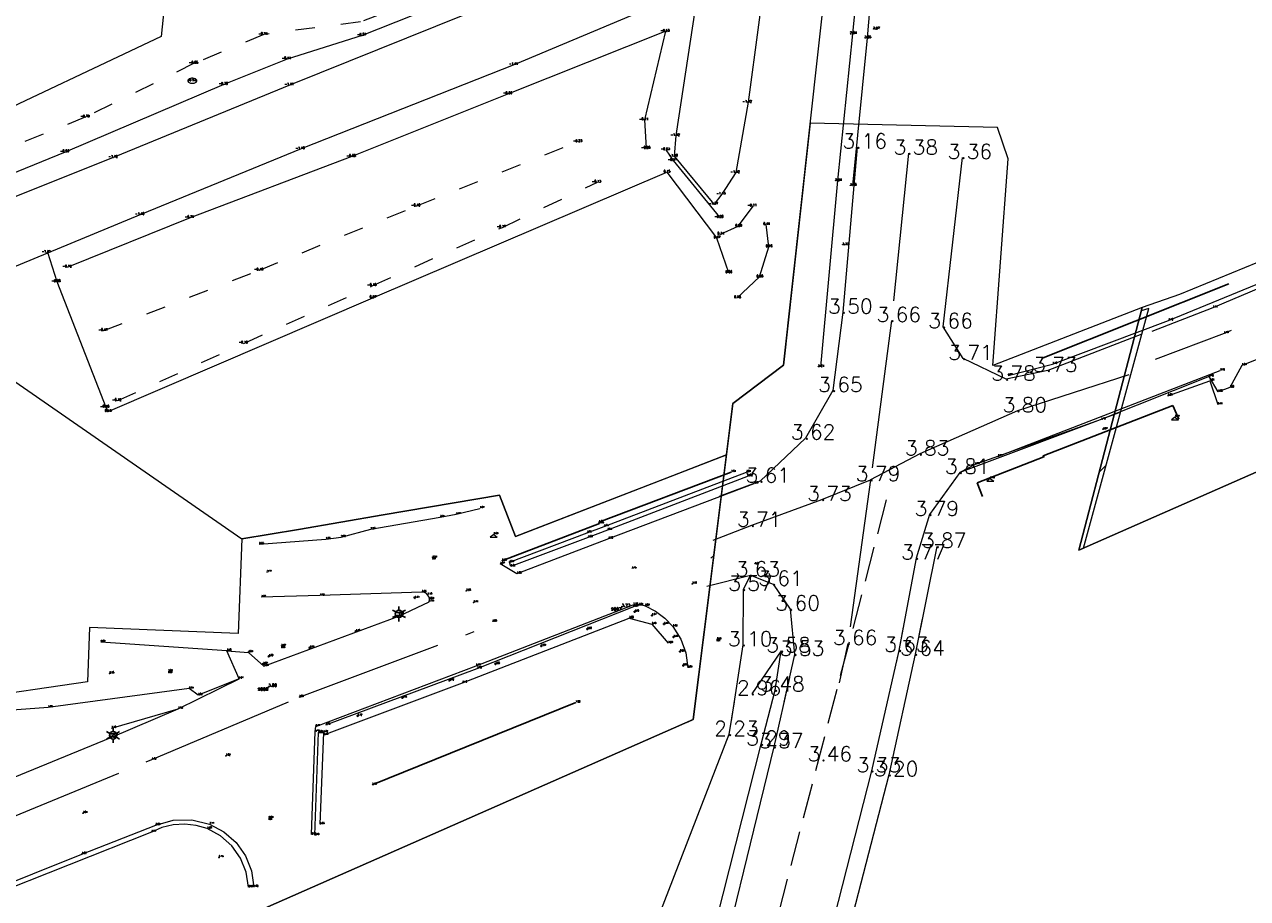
# Model space of a CAD drawing. Header units: metres. Extents: x 102665 to 103901, y 415762 to 419767.
# Tile 87 of 93: x 103577 to 103659, y 419580 to 419639. Entities that reach past the tile are written whole.
import ezdxf
from ezdxf.enums import TextEntityAlignment as Align

# ---------------------------------------------------------------- set-up
doc = ezdxf.new("R2010")
doc.units = ezdxf.units.M
doc.header["$MEASUREMENT"] = 0
for name, pattern in [('AM-AS', [16, 10, -2, 2, -2]), ('DGN Style 3', [3.301552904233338, 2.358252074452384, -0.9433008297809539]), ('DGN Style 5', [3.09989794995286, 1.32852769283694, -1.77137025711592])]:
    doc.linetypes.add(name, pattern=pattern)
for name, color, linetype, lineweight in [('00-Aslijn', 5, 'DGN Style 3', 0), ('B-BH-OG-TOPOGRAFIE_BEBOUWING-G', 7, 'Continuous', 30), ('B-WE-AM-AS-G', 10, 'AM-AS', 13), ('B-WE-GW-TALUD-G', 90, 'Continuous', 13), ('B-WE-IE-MEUBILAIR_WEGMEUBILAIR-S', 4, 'Continuous', 30), ('DTM 15-11-2017_terristrisch', 3, 'Continuous', 0), ('DTM-Dorpel', 20, 'Continuous', 0), ('DTM-Grondslag', 135, 'Continuous', 0), ('DTM-Hoogtecijfer', 7, 'Continuous', 0), ('DTM-Kant-asfalt', 137, 'Continuous', 0), ('DTM-Keermuur', 165, 'Continuous', 0), ('DTM-Lijngoot', 4, 'Continuous', 0), ('DTM-Meetpunt', 40, 'Continuous', 0), ('DTM-Rijweggrens', 253, 'Continuous', 0), ('DTM-Vangrail', 11, 'Continuous', 0), ('DTM-Voetpadgrens', 30, 'Continuous', 0), ('DTM_13-02-2012_terrestrisch', 95, 'Continuous', 0), ('DTM_27-12-2009_terrestrisch', 97, 'Continuous', 0), ('DTM_beschoeiing', 32, 'Continuous', 0), ('DTM_brandkraan', 5, 'Continuous', 0), ('DTM_hekwerk', 30, 'Continuous', 0), ('DTM_hoogtelijn', 251, 'DGN Style 5', 0), ('DTM_kant verharding', 9, 'Continuous', 0), ('DTM_talud', 94, 'Continuous', 0), ('DTM_water', 5, 'Continuous', 0), ('Hoogtecijfer', 7, 'Continuous', 0), ('Hoogtelijn', 7, 'Continuous', 0), ('meetpunt', 7, 'Continuous', 0), ('mp', 7, 'Continuous', 0)]:
    doc.layers.add(name, color=color, linetype=linetype, lineweight=lineweight)
doc.styles.add('NLCS-ISO', font='arial.ttf')
doc.styles.get("Standard").update_dxf_attribs({"font": 'txt.shx'})

# ---------------------------------------------------------------- blocks, each defined once
blk = doc.blocks.new('dorpelhoogte')
at = {"layer": 'DTM-Dorpel', "color": 0, "flags": 128}
for points in [[(0, 0), (-0.4905382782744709, -0.371556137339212)], [(0, 0), (0.4905382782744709, -0.371556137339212)], [(-0.4905382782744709, -0.371556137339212), (0.4905382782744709, -0.371556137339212)]]:
    blk.add_lwpolyline(points, dxfattribs=at)
blk = doc.blocks.new('MP')
at = {"layer": 'mp', "color": 0, "linetype": 'ByBlock', "lineweight": -2, "elevation": -0.036, "flags": 128}
blk.add_lwpolyline([(-0.005000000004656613, -0.008660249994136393), (-0.01000000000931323, 0), (-0.005000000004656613, 0.008660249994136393), (0.005000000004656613, 0.008660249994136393), (0.01000000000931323, 0), (0.005000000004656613, -0.008660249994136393), (-0.005000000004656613, -0.008660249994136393)], close=True, dxfattribs=at)
blk = doc.blocks.new('SIE-WEG_PAAL_ALGEMEEN_TYPE_01-SO')
h = blk.add_hatch(color=256)
edge = h.paths.add_edge_path()
edge.add_arc((2.273736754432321e-16, 0), 0.1875, 0, 360)
at = {"ltscale": 0.5}
blk.add_circle((2.273736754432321e-16, 0), 0.1875, dxfattribs=at)
blk = doc.blocks.new('SIE-WEG_BRIEVENBUS')
at = {"flags": 128}
for points in [[(-0.3656391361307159, 0.2407662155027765), (-2.842170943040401e-14, -0.2407662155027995), (0.3656391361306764, 0.2407662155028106)], [(-0.3656391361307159, 0.2407662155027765), (0.3656391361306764, 0.2407662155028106)]]:
    blk.add_lwpolyline(points, dxfattribs=at)
blk = doc.blocks.new('B-SIE-WEG_LICHTMAST-SO_1')
at = {"ltscale": 0.1}
for p, q in [((-1.096064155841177, 0.6328125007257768), (-2.192125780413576, 1.265625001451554)), ((8.349587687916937e-10, 1.265625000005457), (1.669846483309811e-09, 2.53125000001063)), ((1.096064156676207, 0.6328124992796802), (2.192125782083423, 1.26562499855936)), ((-1.096064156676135, -0.6328124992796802), (-2.192125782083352, -1.26562499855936)), ((-8.349587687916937e-10, -1.265625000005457), (-1.669775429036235e-09, -2.53125000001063)), ((1.096064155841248, -0.6328125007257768), (2.192125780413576, -1.265625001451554))]:
    blk.add_line(p, q, dxfattribs=at)
at = {"flags": 128}
for points in [[(-1.162672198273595, 0.4999999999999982), (1.162672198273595, 0.4999999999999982)], [(-1.162672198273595, -0.4999999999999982), (1.162672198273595, -0.4999999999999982)]]:
    blk.add_lwpolyline(points, dxfattribs=at)
at = {"ltscale": 0.1}
blk.add_circle((0, 0), 1.265625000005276, dxfattribs=at)
at = {"style": 'NLCS-ISO'}
blk.add_attdef('TYPE', text='', height=1.8, dxfattribs=at).set_placement((1.669846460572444e-09, 2.53125000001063), align=Align.BOTTOM_CENTER)
blk = doc.blocks.new('156_1')
at = {"color": 0, "linetype": 'ByBlock', "lineweight": -2, "flags": 128}
blk.add_lwpolyline([(-0.212, 0.1239999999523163), (-0.2655879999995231, 0.08863799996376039), (-0.2960170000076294, 0.03210199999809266), (-0.2960170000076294, -0.03210199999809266), (-0.2655879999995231, -0.08863800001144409), (-0.212, -0.124), (-0.1302929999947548, -0.1564199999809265), (-0.04395199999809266, -0.1729230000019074), (0.04395199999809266, -0.1729230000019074), (0.1302930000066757, -0.1564199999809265), (0.212, -0.124), (0.2655879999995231, -0.08863800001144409), (0.2960169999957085, -0.03210199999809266), (0.2960169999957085, 0.03210199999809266), (0.2655879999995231, 0.08863799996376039), (0.212, 0.1239999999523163), (0.1302930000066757, 0.1564199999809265), (0.04395199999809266, 0.1729230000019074), (-0.04395199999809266, 0.1729230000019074), (-0.1302929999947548, 0.1564199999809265), (-0.212, 0.1239999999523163)], close=True, dxfattribs=at)

msp = doc.modelspace()

# ---------------------------------------------------------------- hatches: boundary and pattern name
at = {"layer": 'DTM 15-11-2017_terristrisch'}
h = msp.add_hatch(dxfattribs=at)
h.set_pattern_fill('HATCH', color=256, style=0, pattern_type=2)
h.set_pattern_definition([(45, (103813.586581, 419687.942097), (-7.071067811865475, 7.071067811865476), [])])
h.paths.add_polyline_path([(103652.4751945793, 419619.3724752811), (103651.9664295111, 419619.2026855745), (103647.7619839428, 419603.0956102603), (103648.0650897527, 419603.2288851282)])
h = msp.add_hatch(dxfattribs=at)
h.set_pattern_fill('HATCH', color=256, style=0, pattern_type=2)
h.set_pattern_definition([(45, (104113.320568, 419725.221908), (-7.071067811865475, 7.071067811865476), [])])
h.paths.add_polyline_path([(103623.8911552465, 419609.4700903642), (103621.4232877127, 419591.5242972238), (103621.7423701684, 419591.6646972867), (103623.9921561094, 419609.5092527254)])

# ---------------------------------------------------------------- linework, layer by layer
at = {"layer": '00-Aslijn'}
msp.add_lwpolyline([(103634.7703648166, 419606.4742388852), (103594.1453089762, 419450.9051398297), (103588.1291944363, 419428.1103429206), (103562.8108334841, 419332.180172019), (103544.92261218, 419263.6619503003), (103518.8188756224, 419163.67539609), (103489.8728155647, 419052.8017364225), (103450.5540197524, 418902.7044085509), (103348.6917157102, 418513.8506979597), (103321.301230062, 418409.2890342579), (103298.4577879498, 418322.3754979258)], dxfattribs=at)
at = {"layer": 'B-BH-OG-TOPOGRAFIE_BEBOUWING-G'}
for p, q in [((103654.4997111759, 419611.9221947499), (103654.105, 419612.841)), ((103641.2566901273, 419606.6917016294), (103640.895, 419607.624))]:
    msp.add_line(p, q, dxfattribs=at)
at = {"layer": 'B-BH-OG-TOPOGRAFIE_BEBOUWING-G', "flags": 128}
for points in [[(103645.233, 419616), (103657.869, 419621.034)], [(103654.105, 419612.841), (103645.36, 419609.451), (103645.39845085, 419609.3711377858), (103640.895, 419607.624)], [(103624.322, 419608.341), (103615.396, 419604.964), (103615.43, 419604.892), (103608.857, 419602.362)], [(103613.838, 419592.822), (103600.098, 419587.27)]]:
    msp.add_lwpolyline(points, dxfattribs=at)
at = {"layer": 'B-WE-AM-AS-G'}
for points in [[(103693.932, 419633.167, 3.774), (103681.093, 419627.615, 3.746), (103669.156, 419622.361, 3.747), (103657.547, 419617.69, 3.777), (103652.8980218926, 419615.9263903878, 3.778268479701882)], [(103636.269, 419629.835, 3.379), (103635.123, 419618.556, 3.658), (103633.715, 419607.833, 3.795), (103632.177, 419596.788, 3.661), (103631.6030903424, 419594.1558156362, 3.592749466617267)], [(103623.1071244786, 419603.7687900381, 3.724512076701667), (103625.696, 419604.759, 3.714), (103630.436, 419606.495, 3.731), (103633.715, 419607.833, 3.795)], [(103399.973, 419513.298, 3.943), (103413.075, 419518.615, 3.953), (103426.309, 419524.093, 3.948), (103440.766, 419530.267, 3.959), (103458.708, 419537.836, 3.92), (103468.132, 419541.89, 3.916), (103479.725, 419546.691, 3.961), (103491.481, 419551.401, 3.996), (103499.187, 419554.523, 3.994), (103510.852, 419559.115, 3.952), (103524.554, 419564.654, 3.929), (103538.08, 419570.136, 3.889), (103551.907, 419575.833, 3.837), (103565.013, 419580.962, 3.816), (103570.711, 419583.0410000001, 3.838), (103573.763, 419584.252, 3.838), (103585.251, 419588.973, 3.824), (103595.175, 419593.178, 3.852), (103606.979, 419597.6000000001, 3.79)]]:
    msp.add_polyline3d(points, dxfattribs=at)
at = {"layer": 'B-WE-GW-TALUD-G', "extrusion": (-0.007195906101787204, -0.002079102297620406, 0.9999719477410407), "elevation": -1614.047119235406, "flags": 128}
msp.add_lwpolyline([(103579.8817427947, 419588.6441027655), (103584.3708784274, 419589.941105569)], dxfattribs=at)
at = {"layer": 'B-WE-GW-TALUD-G'}
msp.add_polyline3d([(103596.836, 419590.631, 3.453), (103606.201, 419594.156, 3.456), (103617.439, 419598.498, 3.5), (103618.954, 419598.095, 3.429), (103620.068, 419596.821, 3.23)], dxfattribs=at)
at = {"layer": 'DTM 15-11-2017_terristrisch', "flags": 128}
for points in [[(103672.0697082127, 419627.5042498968), (103654.5363619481, 419620.3065246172), (103652.0288432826, 419619.4417904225), (103647.7619839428, 419603.0956102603), (103781.8674046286, 419662.0614289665)], [(103621.4232877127, 419591.5242972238), (103621.7423701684, 419591.6646972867), (103623.9921561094, 419609.5092527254)], [(103623.9921561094, 419609.5092527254), (103623.8911552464, 419609.4700903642)]]:
    msp.add_lwpolyline(points, dxfattribs=at)
at = {"layer": 'DTM 15-11-2017_terristrisch'}
for points in [[(103226.1781359, 419381.6743332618, 0), (103234.990889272, 419376.2029653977, 0), (103248.1919563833, 419377.5040295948, 0), (103297.8253126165, 419395.9166649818, 0), (103330.0346066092, 419407.8654436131, 0), (103335.4570462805, 419400.9806051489, 0), (103345.4622719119, 419403.0168862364, 0), (103407.3761420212, 419428.3365870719, 0), (103392.1334040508, 419455.4658353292, 0), (103389.0204466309, 419461.0063225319, 0), (103417.2070605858, 419472.0406646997, 0), (103542.280515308, 419523.2362620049, 0), (103581.8801701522, 419539.4453607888, 0), (103586.4090883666, 419538.8536236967, 0), (103589.8089062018, 419537.4067836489, 0), (103593.0387331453, 419534.5982117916, 0), (103595.5083512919, 419532.4506973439, 0), (103598.7334280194, 419530.9385575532, 0), (103601.6232731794, 419530.5981246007, 0), (103611.227758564, 419536.5557012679, 0), (103611.227758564, 419539.7047060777, 0), (103590.4198109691, 419577.8823999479, 0), (103621.7423701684, 419591.6646972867, 0), (103623.9921561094, 419609.5092527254, 0)], [(103623.9921561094, 419609.5092527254, 0), (103619.9606698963, 419607.9460728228, 0), (103609.7756352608, 419603.9968985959, 0), (103608.6926058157, 419606.7900628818, 0), (103600.8389712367, 419605.4558969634, 0), (103595.128443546, 419604.4857994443, 0), (103591.3107995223, 419603.8372627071, 0), (103591.0584238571, 419597.4678809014, 0), (103581.0535372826, 419597.8643071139, 0), (103580.9087942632, 419594.2113259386, 0), (103572.9118961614, 419593.0483316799, 0), (103573.6244123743, 419588.1489785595, 0), (103558.7753321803, 419581.5868356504, 0), (103555.5212208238, 419583.9698663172, 0), (103553.6756054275, 419583.1431005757, 0), (103542.4987042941, 419583.8057290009, 0), (103543.6643561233, 419580.304132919, 0), (103541.5182211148, 419576.8359722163, 0), (103542.1010470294, 419575.3283405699, 0), (103532.6350000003, 419570.91025, 3.671)]]:
    msp.add_polyline3d(points, dxfattribs=at)
msp.add_3dface([(103652.4751945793, 419619.3724752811), (103651.9664295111, 419619.2026855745), (103647.7619839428, 419603.0956102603), (103648.0650897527, 419603.2288851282)], dxfattribs=at)
at = {"layer": 'DTM-Kant-asfalt', "extrusion": (0.03370892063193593, 0.01747748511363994, 0.9992788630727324), "elevation": 10831.09315594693, "flags": 128}
msp.add_lwpolyline([(324810.1402922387, -284945.7188876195), (324810.1402922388, -284944.5600912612)], dxfattribs=at)
at = {"layer": 'DTM-Kant-asfalt'}
for points in [[(103728.343, 419645.359, 3.7), (103725.805, 419644.328, 3.704), (103720.822, 419642.256, 3.68), (103720.845, 419642.05, 3.589), (103717.792, 419640.7800000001, 3.708), (103717.689, 419640.9810000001, 3.715), (103710.563, 419637.89, 3.663), (103706.266, 419636.0300000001, 3.717), (103699.712, 419633.103, 3.729), (103689.226, 419628.632, 3.712), (103683.997, 419626.305, 3.713), (103681.456, 419624.912, 3.708), (103678.188, 419623.122, 3.66), (103677.098, 419623.086, 3.688), (103672.125, 419620.97, 3.677), (103667.55, 419619.022, 3.696), (103658.753, 419615.531, 3.694), (103657.932, 419614.039, 3.657), (103657.15, 419613.752, 3.645), (103656.543, 419614.788, 3.718), (103649.257, 419611.879, 3.763), (103640.764, 419608.859, 3.77)], [(103632.819, 419630.241, 3.163), (103631.849, 419619.116, 3.499), (103631.177, 419613.836, 3.648), (103629.336, 419610.6390000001, 3.618), (103626.279, 419607.7260000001, 3.611), (103623.5090306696, 419606.6913639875, 3.62277395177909)], [(103652.0004462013, 419617.6346156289, 3.735542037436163), (103645.667, 419615.184, 3.727), (103642.856, 419614.6010000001, 3.778), (103639.955, 419615.9920000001, 3.713), (103638.612, 419618.138, 3.659), (103639.913, 419629.54, 3.36)], [(103660.0200223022, 419620.7823990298, 3.723), (103656.802, 419619.415, 3.742), (103652.6882460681, 419617.8267658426, 3.737985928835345)], [(103650.462, 419612.346, 3.784), (103639.736, 419608.326, 3.814), (103637.68, 419605.484, 3.792), (103636.788, 419602.554, 3.771), (103635.63, 419596.335, 3.626), (103635.4405817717, 419595.508216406, 3.59587222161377)], [(103625.835, 419607.56, 3.551), (103616.049, 419603.8560000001, 3.657), (103609.863, 419601.49, 3.681), (103608.734, 419602.157, 3.665)], [(103592.494, 419603.4810000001, 0.8500000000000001), (103596.979, 419603.821, 1.726), (103598.01, 419603.97, 1.915), (103600.026, 419604.49, 2.247), (103604.687, 419605.316, 3.314), (103605.772, 419605.502, 3.474), (103607.364, 419605.896, 3.57)], [(103622.6780999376, 419600.6490173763, 3.658884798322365), (103625.607, 419601.406, 3.627), (103627.143, 419600.783, 3.609), (103628.298, 419599.116, 3.602), (103628.589, 419596.064, 3.529), (103627.8658864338, 419592.8387579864, 3.448654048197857)], [(103569.865, 419585.29, 3.727), (103582.431, 419590.444, 3.8), (103587.026, 419592.39, 3.731), (103591.126, 419594.421, 3.671), (103590.305, 419596.3, 3.48), (103591.756, 419596.199, 3.589), (103592.81, 419595.269, 3.691), (103601.904, 419598.648, 3.667), (103603.956, 419599.607, 3.587), (103603.961, 419599.786, 3.536), (103603.9441380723, 419599.8921834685, 3.515666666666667), (103603.9045006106, 419599.9921240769, 3.495333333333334), (103603.844, 419600.081, 3.475), (103603.7640314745, 419600.1556606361, 3.44525), (103603.6694773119, 419600.2106941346, 3.4155), (103603.5650613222, 419600.2433510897, 3.38575), (103603.456, 419600.252, 3.356), (103596.579, 419600.023, 1.915), (103592.63, 419599.923, 1.266)], [(103596.025, 419583.922, 2.378), (103596.258, 419590.858, 3.718), (103596.296, 419591.212, 3.769), (103607.107, 419595.295, 3.75), (103617.714, 419599.4, 3.696), (103617.7409530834, 419599.2785866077, 3.653011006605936)], [(103635.9192464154, 419597.8883881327, 3.662218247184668), (103635.63, 419596.335, 3.626), (103633.769, 419588.212, 3.33), (103628.982, 419569.461, 2.911), (103624.361, 419552.365, 2.447), (103619.906, 419535.656, 1.986), (103614.767, 419516.374, 1.457), (103609.401, 419495.7530000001, 1.057), (103609.792, 419492.932, 0.9680000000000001), (103606.892, 419480.352, 0.73), (103604.785, 419478.12, 0.768), (103601.895, 419467.487, 0.605), (103602.149, 419464.57, 0.563), (103603.053, 419461.569, 0.454), (103605.396, 419458.308, 0.235), (103607.382, 419456.55, 0.067), (103605.734, 419454.1280000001, 0.036), (103602.64, 419455.938, 0.174), (103600.332, 419455.901, 0.306), (103598.579, 419454.2420000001, 0.428), (103597.135, 419448.792, 0.431), (103591.785, 419428.473, 0.367), (103586.735, 419409.429, 0.432)], [(103628.2411087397, 419594.5123301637, 3.490345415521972), (103627.194, 419589.842, 3.374), (103622.638, 419571.154, 2.912), (103618.087, 419554.046, 2.462000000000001), (103613.707, 419537.365, 1.973), (103608.677, 419518.398, 1.461), (103603.051, 419497.375, 1.048), (103601.579, 419495.4270000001, 1.025), (103598.089, 419481.796, 0.794), (103598.271, 419479.335, 0.779), (103595.503, 419468.931, 0.636), (103590.702, 419450.577, 0.4050000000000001), (103585.022, 419429.086, 0.383), (103580.3, 419411.043, 0.476)]]:
    msp.add_polyline3d(points, dxfattribs=at)
at = {"layer": 'DTM-Keermuur'}
for points in [[(103596.231, 419583.877, 2.434), (103596.485, 419590.799, 3.823), (103596.824, 419590.809, 3.815), (103596.586, 419584.614, 2.576)], [(103573.903, 419579.96, 3.596), (103580.537, 419582.609, 3.655), (103585.507, 419584.554, 3.633), (103586.6969096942, 419584.9009232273, 3.457333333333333), (103587.9361112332, 419584.9258300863, 3.281666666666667), (103589.139, 419584.627, 3.106), (103590.1052480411, 419584.1094097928, 2.8572), (103590.9258967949, 419583.3827251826, 2.6084), (103591.5566061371, 419582.4862093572, 2.3596), (103591.9632984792, 419581.4683015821, 2.110800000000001), (103592.124, 419580.384, 1.862)], [(103591.777, 419580.375, 2.025), (103591.619462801, 419581.3837328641, 2.2754), (103591.2351659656, 419582.3296059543, 2.5258), (103590.6445237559, 419583.1623734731, 2.776200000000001), (103589.878911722, 419583.8377979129, 3.0266), (103588.979, 419584.32, 3.277), (103588.23408927, 419584.5411450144, 3.3762), (103587.4619962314, 419584.6287204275, 3.4754), (103586.6864793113, 419584.5800314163, 3.5746), (103585.9314022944, 419584.3965762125, 3.6738), (103585.22, 419584.084, 3.773), (103574.092, 419579.684, 3.818)]]:
    msp.add_polyline3d(points, dxfattribs=at)
at = {"layer": 'DTM-Lijngoot'}
msp.add_polyline3d([(103625.342, 419608.336, 3.512), (103625.455, 419608.069, 3.515), (103615.968, 419604.436, 3.542), (103614.676, 419603.945, 3.6), (103609.462, 419601.994, 3.616), (103609.356, 419602.268, 3.588), (103614.6, 419604.261, 3.584), (103615.758, 419604.69, 3.543)], close=True, dxfattribs=at)
at = {"layer": 'DTM-Rijweggrens'}
msp.add_polyline3d([(103596.974, 419591.312, 3.727), (103607.184, 419595.11, 3.764), (103617.742, 419599.279, 3.653), (103617.8457030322, 419599.3320671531, 3.648666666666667), (103617.9557386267, 419599.3703112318, 3.644333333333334), (103618.07, 419599.393, 3.64), (103618.2177826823, 419599.3987416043, 3.632), (103618.3642897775, 419599.3785337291, 3.624), (103618.505, 419599.333, 3.616), (103619.2077685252, 419598.9782045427, 3.531666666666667), (103619.8396231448, 419598.5086056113, 3.447333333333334), (103620.382, 419597.938, 3.363), (103620.9168681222, 419597.094876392, 3.205666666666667), (103621.2568914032, 419596.1560870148, 3.048333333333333), (103621.386, 419595.1660000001, 2.891)], dxfattribs=at)
at = {"layer": 'DTM-Vangrail', "extrusion": (0.003598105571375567, 0.001387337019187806, 0.9999925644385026), "elevation": 958.8215538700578, "flags": 128}
msp.add_lwpolyline([(103641.6125506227, 419608.4746026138), (103656.6136766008, 419614.2586081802)], dxfattribs=at)
at = {"layer": 'DTM-Vangrail'}
msp.add_polyline3d([(103642.985, 419614.862, 3.769), (103645.989, 419615.619, 3.755), (103653.812, 419618.558, 3.764), (103661.839, 419621.853, 3.739), (103672.936, 419626.7150000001, 3.629)], dxfattribs=at)
at = {"layer": 'DTM-Voetpadgrens', "extrusion": (0.04358273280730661, -0.1025867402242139, 0.9937688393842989), "elevation": -38525.64384082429, "flags": 128}
msp.add_lwpolyline([(259476.1822973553, 343522.1542174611), (259479.1748238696, 343521.9747820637), (259479.0391224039, 343520.279117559)], dxfattribs=at)
at = {"layer": 'DTM-Voetpadgrens', "extrusion": (-0.168838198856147, 0.01174060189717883, 0.9855738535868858), "elevation": -12560.25760231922, "flags": 128}
msp.add_lwpolyline([(-425771.5576049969, 73163.01619924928), (-425771.5576049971, 73154.3719727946)], dxfattribs=at)
at = {"layer": 'DTM-Voetpadgrens'}
msp.add_polyline3d([(103591.126, 419594.421, 3.671), (103588.362, 419593.31, 3.561), (103587.754, 419593.7530000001, 3.334), (103578.253, 419592.487, 1.731), (103573.686, 419592.149, 0.916)], dxfattribs=at)
at = {"layer": 'DTM_13-02-2012_terrestrisch', "flags": 128}
msp.add_lwpolyline([(103643.1199676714, 419753.6030078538), (103642.8477166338, 419766.8812228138), (103641.3724385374, 419766.9693706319), (103639.5268231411, 419765.0240394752), (103630.3663955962, 419765.314102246), (103627.8395156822, 419755.2413685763), (103586.04300517, 419756.8797021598), (103584.353917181, 419746.0821134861), (103596.7632522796, 419742.5926757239), (103585.8758668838, 419637.6921179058), (103559.9947536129, 419625.4790857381), (103572.6099370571, 419616.7847472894), (103582.5364027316, 419609.9434633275), (103591.3107995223, 419603.8372627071), (103595.128443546, 419604.4857994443), (103600.8389712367, 419605.4558969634), (103608.6926058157, 419606.7900628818), (103609.7756352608, 419603.9968985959), (103623.9921561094, 419609.5092527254), (103624.4292827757, 419612.9763963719), (103627.8428580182, 419615.5498080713), (103643.1199676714, 419753.6030078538)], close=True, dxfattribs=at)
at = {"layer": 'DTM_27-12-2009_terrestrisch'}
msp.add_polyline3d([(103781.8674046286, 419662.0614289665, 0), (103647.7619839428, 419603.0956102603, 0), (103652.0288432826, 419619.4417904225, 0), (103641.9488110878, 419615.5205477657, 0), (103642.9870553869, 419629.4558635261, 0), (103642.2766083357, 419631.5648387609, 0), (103629.6475763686, 419631.8583342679, 0), (103627.8428580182, 419615.5498080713, 0), (103624.4292827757, 419612.9763963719, 0), (103621.7423701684, 419591.6646972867, 0), (103590.4198109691, 419577.8823999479, 0), (103611.227758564, 419539.7047060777, 0), (103611.227758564, 419536.5557012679, 0), (103601.6232731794, 419530.5981246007, 0), (103598.7334280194, 419530.9385575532, 0), (103595.5083512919, 419532.4506973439, 0), (103593.0387331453, 419534.5982117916, 0), (103589.8089062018, 419537.4067836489, 0), (103586.4090883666, 419538.8536236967, 0), (103581.8801701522, 419539.4453607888, 0), (103542.280515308, 419523.2362620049, 0), (103417.2070605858, 419472.0406646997, 0), (103389.0204466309, 419461.0063225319, 0)], dxfattribs=at)
at = {"layer": 'DTM_beschoeiing', "extrusion": (0.7673803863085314, 0.626025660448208, 0.1386333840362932), "elevation": 342214.9955977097, "flags": 128}
msp.add_lwpolyline([(259648.6123097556, -47905.21058967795), (259653.5635952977, -47905.18130691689), (259654.4379078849, -47905.64377259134)], dxfattribs=at)
at = {"layer": 'DTM_hekwerk'}
msp.add_polyline3d([(103578.215708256, 419623.1554272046, -1.413), (103578.831708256, 419621.1774272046, -0.675), (103582.144708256, 419612.7184272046, -0.176), (103582.306708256, 419612.4334272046, 0.133), (103600.149708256, 419620.0964272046, 0.068), (103619.983708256, 419628.5494272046, 0.151), (103623.3347082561, 419624.1254272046, 0.4699999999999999), (103624.127708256, 419621.7874272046, 0.656)], dxfattribs=at)
at = {"layer": 'DTM_hoogtelijn'}
for points in [[(103630.179708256, 419742.5584272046, -0.929), (103629.981708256, 419736.3684272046, -0.93), (103628.639708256, 419722.4884272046, -0.919), (103627.232708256, 419708.7774272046, -0.9650000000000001), (103625.6227082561, 419691.7894272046, -0.9390000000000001), (103623.882708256, 419673.5134272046, -0.892), (103622.524708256, 419659.7674272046, -0.887), (103621.128708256, 419649.2874272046, -0.731), (103620.396708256, 419646.9614272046, -0.621), (103609.500708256, 419642.4094272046, -0.761), (103599.317708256, 419638.6854272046, -0.752), (103592.788708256, 419637.8304272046, -0.742), (103588.107708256, 419635.8874272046, -0.8510000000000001), (103580.789708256, 419632.2724272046, -0.7869999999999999), (103570.1227082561, 419627.9754272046, -0.806), (103562.619708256, 419625.3124272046, -0.7080000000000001)], [(103582.014708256, 419617.8874272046, -0.475), (103592.505708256, 419621.9584272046, -0.453), (103603.108708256, 419626.2804272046, -0.399), (103614.007708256, 419630.6124272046, -0.231)], [(103582.9597082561, 419613.1684272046, -0.12), (103591.498708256, 419617.0414272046, -0.096), (103600.160708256, 419620.9154272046, -0.149), (103608.883708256, 419624.8354272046, -0.168), (103615.304708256, 419627.8804272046, -0.126)]]:
    msp.add_polyline3d(points, dxfattribs=at)
at = {"layer": 'DTM_kant verharding'}
msp.add_polyline3d([(103632.527708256, 419627.6634272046, 3.183), (103633.4977082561, 419637.6014272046, 3.05), (103634.429708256, 419648.4564272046, 2.827), (103635.288708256, 419658.9374272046, 2.571), (103636.028708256, 419670.7394272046, 2.24), (103636.760708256, 419682.8334272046, 1.925), (103637.487708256, 419695.3834272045, 1.608), (103638.305708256, 419709.3804272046, 1.251), (103639.106708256, 419724.6364272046, 0.901), (103639.903708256, 419738.7544272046, 0.622), (103640.711708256, 419754.1494272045, 0.353)], dxfattribs=at)
at = {"layer": 'DTM_talud', "extrusion": (-0.1176066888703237, 0.3610248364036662, 0.9251106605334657), "elevation": 139308.3135198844, "flags": 128}
msp.add_lwpolyline([(-228501.1054632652, -339415.531434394), (-228502.4169567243, -339415.6710191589), (-228503.8206225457, -339416.7376574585)], dxfattribs=at)
at = {"layer": 'DTM_talud', "extrusion": (-0.7657179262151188, 0.1339009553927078, 0.6290839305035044), "elevation": -23169.88999576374, "flags": 128}
msp.add_lwpolyline([(-431183.490602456, 18755.9144461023), (-431176.0944012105, 18755.62242361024), (-431175.9604443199, 18755.61328476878)], dxfattribs=at)
at = {"layer": 'DTM_talud'}
for points in [[(103566.023708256, 419624.4574272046, -0.481), (103579.416708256, 419629.9254272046, -0.556), (103590.117708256, 419634.4764272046, -0.358), (103594.390708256, 419636.1884272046, -0.411), (103599.448708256, 419637.7784272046, -0.5740000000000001), (103611.877708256, 419642.7204272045, -0.756), (103621.202708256, 419645.9954272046, -0.562), (103622.359708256, 419648.1244272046, -0.998), (103623.616708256, 419661.3374272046, -0.9850000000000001), (103625.390708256, 419677.3674272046, -1.081), (103626.956708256, 419693.0794272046, -1.027), (103628.121708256, 419705.0794272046, -1.07), (103629.339708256, 419717.5814272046, -1.052), (103629.903708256, 419725.2564272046, -0.997), (103630.996708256, 419735.9144272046, -1.058), (103631.685708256, 419745.2314272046, -0.9730000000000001), (103631.848708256, 419751.2934272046, -0.6490000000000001), (103632.1907082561, 419753.6834272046, -0.6599999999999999), (103632.724708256, 419755.6014272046, -0.727)], [(103630.3687082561, 419615.4414272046, 3.612), (103631.514708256, 419627.9844272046, 3.036), (103632.513708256, 419637.8844272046, 2.843), (103633.597708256, 419648.7794272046, 2.616), (103634.335708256, 419659.1954272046, 2.4), (103635.083708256, 419671.3084272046, 2.033), (103635.730708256, 419682.8804272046, 1.718), (103636.451708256, 419695.7054272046, 1.375), (103637.182708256, 419709.6254272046, 1.059), (103638.082708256, 419725.6004272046, 0.6880000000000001), (103638.856708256, 419739.0594272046, 0.485), (103639.395708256, 419753.1864272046, 0.2519999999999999), (103638.186708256, 419755.3544272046, -0.001)], [(103618.606708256, 419630.1634272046, -0.283), (103618.486708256, 419632.0784272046, -0.415), (103619.902708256, 419638.0474272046, -0.632), (103609.290708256, 419633.8394272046, -0.6560000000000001), (103598.739708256, 419629.6074272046, -0.675), (103587.833708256, 419625.4874272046, -0.736), (103579.585708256, 419622.1624272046, -0.7210000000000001)], [(103624.712708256, 419620.0884272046, 0.781), (103626.216708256, 419621.4934272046, 0.9810000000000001), (103626.845708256, 419623.5224272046, 0.76), (103626.678708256, 419625.0274272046, 0.437)], [(103625.607, 419601.406, 3.627), (103625.117, 419600.441, 3.566), (103625.099, 419596.703, 3.103000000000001), (103624.306700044, 419591.5844369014, 2.363293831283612)], [(103637.1983318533, 419598.4507988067, 3.715158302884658), (103636.723, 419596.081, 3.641), (103634.939, 419587.951, 3.2), (103630.105, 419569.266, 2.66), (103625, 419552.249, 2.306), (103620.782, 419535.805, 1.938), (103615.651, 419516.244, 1.343), (103610.14, 419492.858, 0.928), (103607.04, 419479.9050000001, 0.651), (103603.565, 419467.168, 0.548), (103604.332, 419461.725, 0.412), (103606.288, 419458.892, 0.142), (103608.769, 419457.71, -0.159), (103610.305, 419458.137, -0.176), (103616.491, 419474.057, -0.446), (103627.247, 419498.212, -0.4040000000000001), (103629.197, 419503.956, -0.335), (103639.87, 419528.654, -0.5770000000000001), (103646.5, 419545.319, -0.602), (103655.745, 419566.594, -0.424)], [(103626.9791341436, 419592.5262505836, 3.419164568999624), (103627.273, 419593.66, 3.478), (103627.686, 419596.292, 3.576), (103625.703, 419593.401, 2.959)], [(103597.646, 419481.661, 0.733), (103601.179, 419495.844, 0.9390000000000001), (103603.733, 419503.6060000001, 1.068), (103607.892, 419518.71, 1.284), (103612.677, 419537.683, 1.765), (103617.174, 419554.317, 2.279), (103621.635, 419571.489, 2.725), (103626.329, 419590.018, 3.289), (103627.273, 419593.66, 3.478), (103627.344909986, 419594.1182738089, 3.495063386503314)], [(103624.5056712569, 419592.8698676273, 2.549057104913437), (103624.165, 419590.669, 2.231), (103619.175, 419577.762, 0.311), (103618.118, 419573.298, 0.2760000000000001), (103614.222, 419558.1280000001, -0.013), (103609.233751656, 419543.3632401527, -0.5617398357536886)]]:
    msp.add_polyline3d(points, dxfattribs=at)
at = {"layer": 'DTM_water'}
for points in [[(103636.612708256, 419752.9704272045, -1.397), (103636.515708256, 419755.4774272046, -1.42), (103634.013708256, 419755.6294272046, -1.417), (103633.263708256, 419755.1404272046, -1.405), (103632.822708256, 419753.4564272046, -1.411), (103631.521708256, 419738.6334272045, -1.397), (103629.980708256, 419722.6034272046, -1.412), (103628.484708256, 419707.3424272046, -1.415), (103627.106708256, 419691.9174272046, -1.402), (103625.999708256, 419680.8674272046, -1.398), (103625.381708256, 419675.5884272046, -1.4), (103623.648708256, 419658.8644272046, -1.394), (103622.648708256, 419647.8394272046, -1.393), (103622.361708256, 419645.9964272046, -1.408), (103622.000708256, 419645.1674272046, -1.411), (103621.336708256, 419644.7924272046, -1.415), (103608.293708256, 419639.9464272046, -1.393), (103594.596708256, 419634.4294272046, -1.41), (103582.697708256, 419629.5544272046, -1.415), (103569.291708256, 419624.2254272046, -1.404)], [(103636.612708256, 419752.9704272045, -1.397), (103635.969708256, 419737.9894272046, -1.414), (103634.568708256, 419722.3114272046, -1.415), (103633.055708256, 419705.2394272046, -1.417), (103632.210708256, 419705.2704272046, -1.404), (103632.107708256, 419704.2454272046, -1.411), (103633.001708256, 419704.2054272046, -1.419), (103631.716708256, 419691.7344272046, -1.411), (103630.272708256, 419674.9834272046, -1.417), (103628.504708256, 419658.5634272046, -1.414), (103626.859708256, 419643.7114272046, -1.403), (103625.453708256, 419633.2694272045, -1.416), (103624.638708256, 419628.5274272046, -1.415), (103623.684708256, 419627.0744272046, -1.425), (103623.174708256, 419626.3974272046, -1.368), (103620.486708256, 419629.6284272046, -1.404), (103620.600708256, 419631.0184272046, -1.421), (103622.054708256, 419640.6404272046, -1.391), (103621.464708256, 419640.7584272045, -1.419), (103609.729708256, 419635.8074272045, -1.412), (103595.327708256, 419630.1314272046, -1.401), (103584.511708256, 419625.6994272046, -1.396), (103570.972708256, 419620.1024272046, -1.428)]]:
    msp.add_polyline3d(points, dxfattribs=at)
at = {"layer": 'Hoogtelijn'}
msp.add_polyline3d([(103651.12, 419614.9, 3.835), (103643.614, 419612.472, 3.803), (103637.03, 419609.565, 3.831), (103633.715, 419607.833, 3.795)], dxfattribs=at)

# ---------------------------------------------------------------- block references
at = {"layer": 'B-WE-IE-MEUBILAIR_WEGMEUBILAIR-S', "xscale": 0.2, "yscale": 0.2, "zscale": 0.2}
for name, p in [('SIE-WEG_BRIEVENBUS', (103602.991, 419599.865, 3.306)), ('B-SIE-WEG_LICHTMAST-SO_1', (103601.914, 419598.793, 3.686)), ('SIE-WEG_PAAL_ALGEMEEN_TYPE_01-SO', (103617.809, 419598.941, 3.563)), ('SIE-WEG_PAAL_ALGEMEEN_TYPE_01-SO', (103618.973, 419598.689, 3.574)), ('SIE-WEG_PAAL_ALGEMEEN_TYPE_01-SO', (103614.615, 419597.767, 3.66)), ('SIE-WEG_PAAL_ALGEMEEN_TYPE_01-SO', (103619.785, 419598.1060000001, 3.479)), ('SIE-WEG_PAAL_ALGEMEEN_TYPE_01-SO', (103598.997, 419597.614, 3.746)), ('SIE-WEG_PAAL_ALGEMEEN_TYPE_01-SO', (103620.421, 419597.229, 3.339)), ('SIE-WEG_PAAL_ALGEMEEN_TYPE_01-SO', (103595.894, 419596.505, 3.766)), ('SIE-WEG_PAAL_ALGEMEEN_TYPE_01-SO', (103611.507, 419596.629, 3.686)), ('SIE-WEG_PAAL_ALGEMEEN_TYPE_01-SO', (103620.861, 419596.251, 3.201)), ('SIE-WEG_PAAL_ALGEMEEN_TYPE_01-SO', (103592.755, 419595.411, 3.673)), ('SIE-WEG_PAAL_ALGEMEEN_TYPE_01-SO', (103593.132, 419595.934, 3.801)), ('SIE-WEG_PAAL_ALGEMEEN_TYPE_01-SO', (103608.417, 419595.414, 3.661)), ('SIE-WEG_PAAL_ALGEMEEN_TYPE_01-SO', (103621.089, 419595.316, 2.984)), ('SIE-WEG_PAAL_ALGEMEEN_TYPE_01-SO', (103605.314, 419594.3, 3.722)), ('SIE-WEG_PAAL_ALGEMEEN_TYPE_01-SO', (103602.145, 419593.136, 3.749)), ('SIE-WEG_PAAL_ALGEMEEN_TYPE_01-SO', (103599.126, 419591.923, 3.72)), ('B-SIE-WEG_LICHTMAST-SO_1', (103582.64, 419590.613, 3.78))]:
    msp.add_blockref(name, p, dxfattribs=at)
at = {"layer": 'DTM-Dorpel', "xscale": 0.5, "yscale": 0.5, "zscale": 0.5}
for p in [(103654.241, 419612.048, 3.467), (103641.787, 419607.917, 3.403), (103608.298, 419604.144, 3.689)]:
    msp.add_blockref('dorpelhoogte', p, dxfattribs=at)
at = {"layer": 'DTM-Grondslag', "xscale": 2.5, "yscale": 2.5, "zscale": 2.5}
for p in [(103616.911, 419599.2150000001, 3.725), (103593.087, 419593.819, 3.801)]:
    msp.add_blockref('MP', p, dxfattribs=at)
at = {"layer": 'DTM-Meetpunt', "xscale": 2.5, "yscale": 2.5, "zscale": 2.5}
for p in [(103649.39, 419611.227, 3.269), (103593.018, 419601.614, 1.174), (103606.452, 419600.3400000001, 3.678), (103621.694, 419600.816, 3.703), (103606.945, 419599.553, 3.735), (103582.401, 419594.768, 2.35), (103590.241, 419589.23, 3.817), (103580.61, 419585.364, 3.807), (103589.775, 419582.387, 0.731)]:
    msp.add_blockref('MP', p, dxfattribs=at)
at = {"layer": 'DTM_brandkraan'}
msp.add_blockref('156_1', (103587.976708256, 419634.7124272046, -0.531), dxfattribs=at)
at = {"layer": 'meetpunt', "xscale": 0.5, "yscale": 0.5, "zscale": 0.5}
for p in [(103604.167, 419602.577, 3.336), (103623.339, 419597.063, 3.187), (103593.976, 419596.612, 3.673), (103586.35, 419594.91, 3.019), (103593.127, 419585.023, 2.838)]:
    msp.add_blockref('MP', p, dxfattribs=at)

# ---------------------------------------------------------------- texts
at = {"layer": 'B-BH-OG-TOPOGRAFIE_BEBOUWING-G'}
for s, p in [('3.54', (103624.322, 419608.341)), ('3.56', (103615.396, 419604.964)), ('3.56', (103615.43, 419604.892)), ('3.65', (103608.857, 419602.362)), ('1.22', (103613.838, 419592.822)), ('1.18', (103600.098, 419587.27))]:
    msp.add_text(s, height=0.1, dxfattribs=at).set_placement(p, align=Align.BOTTOM_LEFT)
at = {"layer": 'B-WE-AM-AS-G'}
for s, p in [('3.78', (103657.547, 419617.69)), ('3.73', (103617.611, 419601.838)), ('3.80', (103608.215, 419598.257)), ('3.85', (103595.175, 419593.178)), ('3.82', (103585.251, 419588.973))]:
    msp.add_text(s, height=0.1, dxfattribs=at).set_placement(p, align=Align.BOTTOM_LEFT)
at = {"layer": 'B-WE-GW-TALUD-G'}
for s, p in [('3.50', (103617.439, 419598.498)), ('3.43', (103618.954, 419598.095)), ('3.23', (103620.068, 419596.821)), ('3.46', (103606.201, 419594.156)), ('3.73', (103587.026, 419592.39)), ('3.70', (103582.537, 419591.093)), ('3.45', (103596.836, 419590.631))]:
    msp.add_text(s, height=0.1, dxfattribs=at).set_placement(p, align=Align.BOTTOM_LEFT)
at = {"layer": 'B-WE-IE-MEUBILAIR_WEGMEUBILAIR-S'}
for s, p in [('3.31', (103602.991, 419599.865)), ('3.69', (103601.914, 419598.793)), ('3.56', (103617.809, 419598.941)), ('3.57', (103618.973, 419598.689)), ('3.66', (103614.615, 419597.767)), ('3.48', (103619.785, 419598.106)), ('3.75', (103598.997, 419597.614)), ('3.34', (103620.421, 419597.229)), ('3.77', (103595.894, 419596.505)), ('3.69', (103611.507, 419596.629)), ('3.20', (103620.861, 419596.251)), ('3.67', (103592.755, 419595.411)), ('3.80', (103593.132, 419595.934)), ('3.66', (103608.417, 419595.414)), ('2.98', (103621.089, 419595.316)), ('3.72', (103605.314, 419594.3)), ('3.75', (103602.145, 419593.136)), ('3.72', (103599.126, 419591.923)), ('3.78', (103582.64, 419590.613))]:
    msp.add_text(s, height=0.1, dxfattribs=at).set_placement(p, align=Align.BOTTOM_LEFT)
at = {"layer": 'DTM-Dorpel'}
for s, p in [('3.47', (103654.241, 419612.048)), ('3.40', (103641.787, 419607.917)), ('3.69', (103608.298, 419604.144))]:
    msp.add_text(s, height=0.1, dxfattribs=at).set_placement(p, align=Align.BOTTOM_LEFT)
at = {"layer": 'DTM-Grondslag'}
for s, p in [('3.73', (103616.911, 419599.2150000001)), ('3.80', (103593.087, 419593.819))]:
    msp.add_text(s, height=0.2, dxfattribs=at).set_placement(p, align=Align.BOTTOM_LEFT)
for s, p in [('9007', (103616.911, 419599.2150000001)), ('9008', (103593.087, 419593.819))]:
    msp.add_text(s, height=0.2, dxfattribs=at).set_placement(p, align=Align.TOP_RIGHT)
at = {"layer": 'DTM-Hoogtecijfer'}
for s, p in [('-0.63', (103619.8513601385, 419638.1084923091, 0.18)), ('3.07', (103634.1031496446, 419638.2624923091, 0.18)), ('-0.74', (103592.7373601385, 419637.891492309, 0.18)), ('-0.57', (103599.3973601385, 419637.8394923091, 0.18)), ('2.84', (103632.5526496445, 419637.9454923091, 0.18)), ('3.05', (103633.5241496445, 419637.6624923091, 0.18)), ('-0.85', (103588.0563601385, 419635.9484923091, 0.18)), ('-0.41', (103594.3143601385, 419636.2494923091, 0.18)), ('-1.41', (103609.6408601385, 419635.8684923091, 0.18)), ('-0.53', (103587.9253601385, 419634.7734923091, 0.18)), ('-0.36', (103590.0663601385, 419634.5374923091, 0.18)), ('-1.41', (103594.5078601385, 419634.4904923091, 0.18)), ('-0.66', (103609.2393601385, 419633.9004923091, 0.18)), ('-1.42', (103625.3898601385, 419633.3304923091, 0.18)), ('-0.79', (103580.7383601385, 419632.3334923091, 0.18)), ('-0.41', (103618.4103601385, 419632.139492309, 0.18)), ('-0.23', (103613.9563601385, 419630.6734923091, 0.18)), ('-1.42', (103620.5368601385, 419631.079492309, 0.18)), ('-0.56', (103579.3653601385, 419629.9864923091, 0.18)), ('-1.40', (103595.2513601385, 419630.1924923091, 0.18)), ('-0.28', (103618.5553601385, 419630.2244923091, 0.18)), ('-0.63', (103619.8673601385, 419630.128492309, 0.18)), ('-1.42', (103582.6338601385, 419629.6154923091, 0.18)), ('-0.68', (103598.6883601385, 419629.6684923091, 0.18)), ('-0.17', (103620.3453601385, 419629.4104923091, 0.18)), ('-1.40', (103620.4103601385, 419629.6894923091, 0.18)), ('0.15', (103619.9851496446, 419628.6104923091, 0.18)), ('-1.42', (103624.5748601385, 419628.5884923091, 0.18)), ('-0.13', (103615.2283601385, 419627.941492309, 0.18)), ('3.04', (103631.5411496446, 419628.0454923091, 0.18)), ('3.18', (103632.5416496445, 419627.7244923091, 0.18)), ('-1.43', (103623.6208601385, 419627.1354923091, 0.18)), ('-1.40', (103584.4353601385, 419625.7604923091, 0.18)), ('-0.40', (103603.0448601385, 419626.3414923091, 0.18)), ('-1.37', (103623.1108601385, 419626.4584923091, 0.18)), ('-0.11', (103625.7183601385, 419626.3394923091, 0.18)), ('-0.74', (103587.7823601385, 419625.5484923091, 0.18)), ('-0.17', (103608.8073601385, 419624.8964923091, 0.18)), ('-0.20', (103623.4908601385, 419625.576492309, 0.18)), ('0.29', (103624.8171496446, 419624.9664923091, 0.18)), ('0.44', (103626.7051496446, 419625.0884923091, 0.18)), ('0.47', (103623.3611496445, 419624.1864923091, 0.18)), ('0.34', (103623.6101496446, 419624.4374923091, 0.18)), ('0.76', (103626.8721496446, 419623.5834923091, 0.18)), ('3.33', (103632.0246496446, 419623.7254923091, 0.18)), ('-1.41', (103578.1268601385, 419623.2164923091, 0.18)), ('-0.72', (103579.5343601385, 419622.223492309, 0.18)), ('-0.45', (103592.4543601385, 419622.0194923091, 0.18)), ('0.66', (103624.1541496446, 419621.848492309, 0.18)), ('-0.68', (103578.7803601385, 419621.2384923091, 0.18)), ('-0.15', (103600.0843601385, 419620.9764923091, 0.18)), ('0.98', (103626.2431496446, 419621.554492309, 0.18)), ('0.07', (103600.1636496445, 419620.1574923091, 0.18)), ('0.78', (103624.7391496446, 419620.1494923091, 0.18)), ('-0.47', (103581.9633601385, 419617.9484923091, 0.18)), ('-0.10', (103591.4098601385, 419617.1024923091, 0.18)), ('3.61', (103630.3826496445, 419615.5024923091, 0.18)), ('-0.18', (103582.0683601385, 419612.7794923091, 0.18)), ('-0.12', (103582.8833601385, 419613.229492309, 0.18)), ('0.13', (103582.3081496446, 419612.4944923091, 0.18))]:
    msp.add_text(s, height=0.15, dxfattribs=at).set_placement(p, align=Align.MIDDLE_CENTER)
for s, p in [('3.27', (103649.39, 419611.227)), ('3.34', (103604.167, 419602.577)), ('3.67', (103625.899, 419602.126)), ('1.17', (103593.018, 419601.614)), ('3.68', (103606.452, 419600.34)), ('3.70', (103621.694, 419600.816)), ('3.74', (103606.945, 419599.553)), ('3.19', (103623.339, 419597.063)), ('3.67', (103593.976, 419596.612)), ('2.35', (103582.401, 419594.768)), ('3.02', (103586.35, 419594.91)), ('3.82', (103590.241, 419589.23)), ('3.81', (103580.61, 419585.364)), ('2.84', (103593.127, 419585.023)), ('0.73', (103589.775, 419582.387))]:
    msp.add_text(s, height=0.1, dxfattribs=at).set_placement(p, align=Align.BOTTOM_LEFT)
for s, p in [('ASF', (103604.167, 419602.577)), ('ASF', (103623.339, 419597.0630000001)), ('BSS', (103593.976, 419596.6120000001)), ('BSS', (103586.35, 419594.91)), ('ASF', (103593.127, 419585.023))]:
    msp.add_text(s, height=0.1, dxfattribs=at).set_placement(p, align=Align.TOP_LEFT)
at = {"layer": 'DTM-Hoogtecijfer', "linetype": 'Continuous', "lineweight": 0}
for s, p in [('3.63', (103634.630889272, 419596.2419653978)), ('3.64', (103635.723889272, 419595.9879653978)), ('2.23', (103623.165889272, 419590.5759653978)), ('3.29', (103625.329889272, 419589.9249653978)), ('3.37', (103626.194889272, 419589.7489653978)), ('3.46', (103629.470889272, 419588.8659653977)), ('3.33', (103632.769889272, 419588.1189653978)), ('3.20', (103633.939889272, 419587.8579653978))]:
    msp.add_text(s, height=1, dxfattribs=at).set_placement(p)
at = {"layer": 'DTM-Kant-asfalt'}
for s, p in [('3.74', (103656.802, 419619.415)), ('3.69', (103658.753, 419615.531)), ('3.72', (103656.543, 419614.788)), ('3.65', (103657.15, 419613.752)), ('3.66', (103657.932, 419614.039)), ('3.76', (103649.257, 419611.879)), ('3.77', (103640.764, 419608.859)), ('3.55', (103625.835, 419607.56)), ('3.57', (103607.364, 419605.896)), ('3.31', (103604.687, 419605.316)), ('3.47', (103605.772, 419605.502)), ('2.25', (103600.026, 419604.49)), ('0.85', (103592.494, 419603.481)), ('1.73', (103596.979, 419603.821)), ('1.92', (103598.01, 419603.97)), ('3.66', (103616.049, 419603.856)), ('3.67', (103608.734, 419602.157)), ('3.68', (103609.863, 419601.49)), ('3.36', (103603.456, 419600.252)), ('1.27', (103592.63, 419599.923)), ('1.92', (103596.579, 419600.023)), ('3.48', (103603.844, 419600.081)), ('3.59', (103603.956, 419599.607)), ('3.54', (103603.961, 419599.786)), ('3.70', (103617.714, 419599.4)), ('3.65', (103617.742, 419599.279)), ('3.67', (103601.904, 419598.648)), ('3.59', (103591.756, 419596.199)), ('3.69', (103592.81, 419595.269)), ('3.75', (103607.107, 419595.295)), ('3.77', (103596.296, 419591.212)), ('3.80', (103582.431, 419590.444)), ('3.72', (103596.258, 419590.858)), ('2.38', (103596.025, 419583.922))]:
    msp.add_text(s, height=0.1, dxfattribs=at).set_placement(p, align=Align.BOTTOM_LEFT)
at = {"layer": 'DTM-Keermuur'}
for s, p in [('3.82', (103596.485, 419590.799)), ('3.82', (103596.824, 419590.809)), ('3.63', (103585.507, 419584.554)), ('3.11', (103589.139, 419584.627)), ('2.58', (103596.586, 419584.614)), ('3.77', (103585.22, 419584.084)), ('3.28', (103588.979, 419584.32)), ('2.43', (103596.231, 419583.877)), ('3.66', (103580.537, 419582.609)), ('2.03', (103591.777, 419580.375)), ('1.86', (103592.124, 419580.384))]:
    msp.add_text(s, height=0.1, dxfattribs=at).set_placement(p, align=Align.BOTTOM_LEFT)
at = {"layer": 'DTM-Lijngoot'}
for s, p in [('3.51', (103625.342, 419608.336)), ('3.52', (103625.455, 419608.069)), ('3.58', (103614.6, 419604.261)), ('3.54', (103615.758, 419604.69)), ('3.54', (103615.968, 419604.436)), ('3.60', (103614.676, 419603.945)), ('3.59', (103609.356, 419602.268)), ('3.62', (103609.462, 419601.994))]:
    msp.add_text(s, height=0.1, dxfattribs=at).set_placement(p, align=Align.BOTTOM_LEFT)
at = {"layer": 'DTM-Rijweggrens'}
for s, p in [('3.64', (103618.07, 419599.393)), ('3.62', (103618.505, 419599.333)), ('3.36', (103620.382, 419597.938)), ('2.89', (103621.386, 419595.166)), ('3.76', (103607.184, 419595.11)), ('3.73', (103596.974, 419591.312))]:
    msp.add_text(s, height=0.1, dxfattribs=at).set_placement(p, align=Align.BOTTOM_LEFT)
at = {"layer": 'DTM-Vangrail'}
for s, p in [('3.76', (103653.812, 419618.558)), ('3.76', (103645.989, 419615.619)), ('3.70', (103657.298, 419615.185)), ('3.77', (103642.985, 419614.862)), ('3.77', (103642.297, 419609.401))]:
    msp.add_text(s, height=0.1, dxfattribs=at).set_placement(p, align=Align.BOTTOM_LEFT)
at = {"layer": 'DTM-Voetpadgrens'}
for s, p in [('3.63', (103656.585, 419614.498)), ('3.65', (103653.761, 419613.492)), ('3.44', (103657.119, 419612.894)), ('2.02', (103581.806, 419596.891)), ('3.48', (103590.305, 419596.3)), ('3.67', (103591.126, 419594.421)), ('3.33', (103587.754, 419593.753)), ('3.56', (103588.362, 419593.31)), ('1.73', (103578.253, 419592.487))]:
    msp.add_text(s, height=0.1, dxfattribs=at).set_placement(p, align=Align.BOTTOM_LEFT)
at = {"layer": 'Hoogtecijfer', "linetype": 'Continuous', "lineweight": 0}
for s, p in [('3.16', (103631.819889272, 419630.1479653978)), ('3.38', (103635.269889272, 419629.7419653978)), ('3.36', (103638.913889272, 419629.4469653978)), ('3.50', (103630.849889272, 419619.0229653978)), ('3.66', (103634.123889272, 419618.4629653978)), ('3.66', (103637.612889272, 419618.0449653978)), ('3.71', (103638.955889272, 419615.8989653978)), ('3.73', (103644.667889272, 419615.0909653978)), ('3.78', (103641.856889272, 419614.5079653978)), ('3.65', (103630.177889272, 419613.7429653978)), ('3.80', (103642.614889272, 419612.3789653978)), ('3.62', (103628.336889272, 419610.5459653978)), ('3.83', (103636.030889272, 419609.4719653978)), ('3.61', (103625.279889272, 419607.6329653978)), ('3.79', (103632.715889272, 419607.7399653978)), ('3.79', (103632.715889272, 419607.7399653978)), ('3.79', (103632.715889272, 419607.7399653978)), ('3.81', (103638.736889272, 419608.2329653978)), ('3.73', (103629.436889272, 419606.4019653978)), ('3.79', (103636.680889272, 419605.3909653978)), ('3.71', (103624.696889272, 419604.6659653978)), ('3.87', (103637.178889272, 419603.2419653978)), ('3.77', (103635.788889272, 419602.4609653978)), ('3.63', (103624.607889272, 419601.3129653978)), ('3.63', (103624.607889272, 419601.3129653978)), ('3.57', (103624.117889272, 419600.3479653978)), ('3.61', (103626.143889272, 419600.6899653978)), ('3.60', (103627.298889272, 419599.0229653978)), ('3.10', (103624.099889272, 419596.6099653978)), ('3.58', (103626.686889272, 419596.1989653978)), ('3.53', (103627.589889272, 419595.9709653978)), ('3.66', (103631.177889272, 419596.6949653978)), ('3.48', (103626.273889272, 419593.5669653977)), ('2.96', (103624.703889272, 419593.3079653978))]:
    msp.add_text(s, height=1, dxfattribs=at).set_placement(p)

doc.saveas('drawing.dxf')
